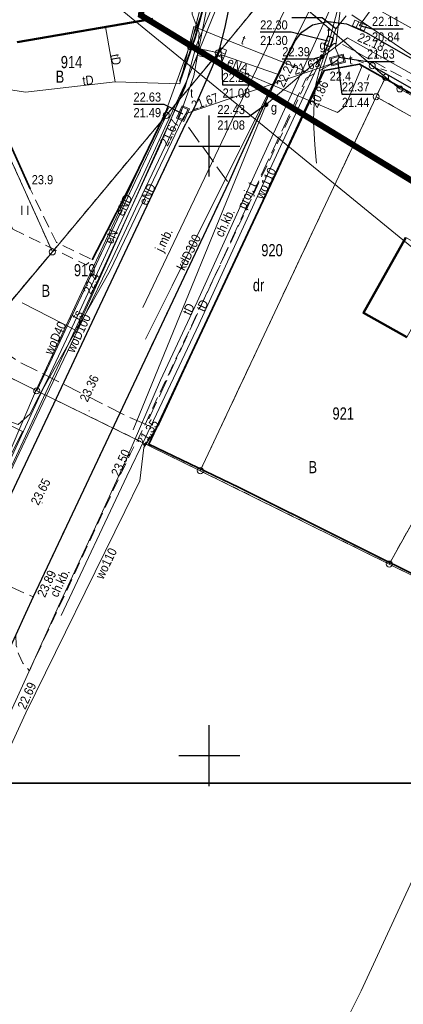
# Model space of a CAD drawing. Header units: metres. Extents: x 6530877 to 6534102, y 6042175 to 6045327.
# Tile 7 of 76: x 6532884 to 6532916, y 6043930 to 6044010. Entities that reach past the tile are written whole.
import ezdxf
from ezdxf.enums import TextEntityAlignment as Align

# ---------------------------------------------------------------- set-up
doc = ezdxf.new("R2010")
doc.units = ezdxf.units.M
doc.header["$MEASUREMENT"] = 0
for name, pattern in [('1.0_0.5', [1.5, 1, -0.5]), ('1.5_0.5', [2, 1.5, -0.5]), ('219-500', [0]), ('egug-500', [1, 0.5, -0.5]), ('suep_nn_500', [0]), ('suep_wn_500', [0])]:
    doc.linetypes.add(name, pattern=pattern)
doc.layers.get('0').update_dxf_attribs({"color": 2, "linetype": 'CONTINUOUS', "lineweight": 5})
for name, color, linetype in [('202-punkt graniczny', 7, 'CONTINUOUS'), ('210-oznaczenie konturu użytku gruntowego', 7, 'CONTINUOUS'), ('211-numer działki ewidencyjnej', 7, 'CONTINUOUS'), ('218-kontur użytku gruntowego', 7, 'CONTINUOUS'), ('219-działka ewidencyjna', 7, 'CONTINUOUS'), ('312-budynek ewidencyjny', 7, 'CONTINUOUS'), ('320-blok - kondygnacja nadziemna', 7, 'CONTINUOUS'), ('chodnik', 7, 'CONTINUOUS'), ('chodnik-Atr17', 7, 'CONTINUOUS'), ('jezdnia', 7, 'CONTINUOUS'), ('jezdnia-Atr17', 7, 'CONTINUOUS'), ('komora podziemna', 7, 'CONTINUOUS'), ('kratka ściekowa', 7, 'CONTINUOUS'), ('krawężnik', 7, 'CONTINUOUS'), ('latarnia', 7, 'CONTINUOUS'), ('ogrodzenie trwałe', 7, 'CONTINUOUS'), ('pikieta naturalna', 7, 'CONTINUOUS'), ('pikieta naturalna-Atr2', 7, 'CONTINUOUS'), ('pikieta sztuczna', 7, 'CONTINUOUS'), ('pikieta sztuczna-Atr2', 7, 'CONTINUOUS'), ('przewód elektroenergetyczny niskiego napięcia', 7, 'CONTINUOUS'), ('przewód elektroenergetyczny podziemny', 7, 'CONTINUOUS'), ('przewód elektroenergetyczny podziemny-Atr1', 7, 'CONTINUOUS'), ('przewód elektroenergetyczny wysokiego napięcia', 7, 'CONTINUOUS'), ('przewód gazowy', 7, 'CONTINUOUS'), ('przewód kanalizacyjny', 7, 'CONTINUOUS'), ('przewód kanalizacyjny-Atr1', 7, 'CONTINUOUS'), ('przewód telekomunikacyjny podziemny', 7, 'CONTINUOUS'), ('przewód telekomunikacyjny podziemny - ob. projektowany', 7, 'CONTINUOUS'), ('przewód telekomunikacyjny podziemny - ob. projektowany-Atr1', 7, 'CONTINUOUS'), ('przewód telekomunikacyjny podziemny-Atr1', 7, 'CONTINUOUS'), ('przewód wodociągowy', 7, 'CONTINUOUS'), ('przewód wodociągowy-Atr1', 7, 'CONTINUOUS'), ('Punkt budynku', 7, 'CONTINUOUS'), ('Ramki i opis wydruku', 7, 'CONTINUOUS'), ('rzędna', 7, 'CONTINUOUS'), ('rzędna-Atr2', 7, 'CONTINUOUS'), ('rzędna-Atr3', 7, 'CONTINUOUS'), ('słup przewodów napowietrznych', 7, 'CONTINUOUS'), ('trawnik', 7, 'CONTINUOUS'), ('Wstawianie ramki sekcyjnej z opisem', 7, 'CONTINUOUS'), ('właz do komory lub kanału', 7, 'CONTINUOUS'), ('właz do komory lub kanału - prostokątny', 7, 'CONTINUOUS'), ('właz do komory lub kanału - prostokątny-Atr17', 7, 'CONTINUOUS'), ('właz do komory lub kanału-Atr17', 7, 'CONTINUOUS'), ('Zakres', 7, 'CONTINUOUS'), ('zasuwa lub zawór', 7, 'CONTINUOUS'), ('zasuwa lub zawór-Atr17', 7, 'CONTINUOUS')]:
    doc.layers.add(name, color=color, linetype=linetype)
doc.styles.get("Standard").update_dxf_attribs({"font": 'Working1250', "width": 0.75})
doc.linetypes.add('902-500', pattern='A,3.75,0,[1,ksztalty.shx,S=0.5,R=0,X=0,Y=0],3.75', length=7.5)

# ---------------------------------------------------------------- blocks, each defined once
blk = doc.blocks.new('PUNKTBUD')
at = {"color": 0}
blk.add_circle((0, 0), 0.045, dxfattribs=at)
blk = doc.blocks.new('202')
at = {"color": 0, "linetype": 'Continuous', "lineweight": 0}
blk.add_circle((0, 0), 0.25, dxfattribs=at)
blk = doc.blocks.new('PW01')
at = {"linetype": 'Continuous', "lineweight": 13}
h = blk.add_hatch(color=0, dxfattribs=at)
edge = h.paths.add_edge_path()
edge.add_arc((0, 0), 0.045, 0, 360)
blk = doc.blocks.new('SUPWP')
at = {"color": 0, "linetype": 'Continuous'}
blk.add_lwpolyline([(-0.375, -0.25), (0.375, -0.25), (0.375, 0.25), (-0.375, 0.25)], close=True, dxfattribs=at)
blk = doc.blocks.new('US05')
at = {"color": 0, "linetype": 'Continuous', "lineweight": 13}
for p, q in [((-0.525, -0.25), (-0.525, 0.25)), ((-0.525, 0.25), (-0.175, 0.25)), ((-0.175, -0.25), (-0.175, 0.25)), ((-0.175, 0.25), (0.175, 0.25)), ((0.175, -0.25), (0.175, 0.25)), ((0.175, 0.25), (0.525, 0.25)), ((0.525, -0.25), (0.525, 0.25)), ((-0.525, -0.25), (-0.175, -0.25)), ((-0.175, -0.25), (0.175, -0.25)), ((0.175, -0.25), (0.525, -0.25))]:
    blk.add_line(p, q, dxfattribs=at)
blk = doc.blocks.new('TU04')
at = {"color": 0, "linetype": 'Continuous', "lineweight": 13}
for p, q in [((0, 0), (0, 0.75)), ((0.5, 0), (0.5, 0.75))]:
    blk.add_line(p, q, dxfattribs=at)
blk = doc.blocks.new('US25')
at = {"linetype": 'Continuous', "lineweight": 0}
h = blk.add_hatch(color=0, dxfattribs=at)
edge = h.paths.add_edge_path()
edge.add_arc((0, 0), 0.2, 0, 360)
blk = doc.blocks.new('SM01')
at = {"color": 0, "linetype": 'Continuous', "lineweight": 13}
for p, q in [((-0.53, 0.531), (-0.883, 0.884)), ((0.531, 0.531), (0.884, 0.884)), ((-0.53, -0.53), (-0.883, -0.883)), ((0.531, -0.53), (0.884, -0.883))]:
    blk.add_line(p, q, dxfattribs=at)
blk.add_circle((0, 0), 0.25, dxfattribs=at)
blk = doc.blocks.new('US15')
at = {"color": 0, "linetype": 'Continuous', "lineweight": 13}
blk.add_circle((0, 0), 0.25, dxfattribs=at)
blk = doc.blocks.new('SUEP1')
at = {"color": 0, "linetype": 'Continuous'}
for p, q in [((0, 0), (5, 0)), ((5, 0), (3.5, 0.5)), ((5, 0), (3.5, -0.5)), ((5, 0), (15, 0)), ((15, 0), (13.5, 0.5)), ((15, 0), (13.5, -0.5))]:
    blk.add_line(p, q, dxfattribs=at)
blk = doc.blocks.new('RAMKA500K')
at = {"color": 0}
for p, q in [((97.5, 250), (102.5, 250)), ((100, 247.5), (100, 250)), ((100, 197.5), (100, 202.5)), ((97.5, 200), (102.5, 200)), ((100, 0), (100, 2.5)), ((97.5, 0), (102.5, 0))]:
    blk.add_line(p, q, dxfattribs=at)

msp = doc.modelspace()

# ---------------------------------------------------------------- linework, layer by layer
at = {"layer": '218-kontur użytku gruntowego', "color": 3, "linetype": 'egug-500', "lineweight": 18, "flags": 128}
for points in [[(6532898.47, 6044008.14), (6532900.41, 6044015.88)], [(6532900.41, 6044015.88), (6532898.47, 6044008.14)], [(6532900.75, 6044007.64), (6532905.5, 6044013.42)], [(6532905.5, 6044013.42), (6532900.75, 6044007.64)], [(6532905.5, 6044013.42), (6532914.46, 6044005.64)], [(6532914.46, 6044005.64), (6532905.5, 6044013.42)], [(6532896.48, 6044002.52), (6532900.75, 6044007.64)], [(6532900.75, 6044007.64), (6532896.48, 6044002.52)], [(6532900.75, 6044007.64), (6532898.47, 6044008.14)], [(6532898.47, 6044008.14), (6532900.75, 6044007.64)], [(6532914.46, 6044005.64), (6532913.69, 6044004.04)], [(6532913.69, 6044004.04), (6532914.46, 6044005.64)], [(6532915.63, 6044004.69), (6532914.46, 6044005.64)], [(6532914.46, 6044005.64), (6532915.63, 6044004.69)], [(6532931.54, 6043995.69), (6532915.63, 6044004.69)], [(6532915.63, 6044004.69), (6532931.54, 6043995.69)], [(6532913.69, 6044004.04), (6532899.27, 6043973.37)], [(6532899.27, 6043973.37), (6532913.69, 6044004.04)], [(6532930.83, 6043994.44), (6532913.69, 6044004.04)], [(6532913.69, 6044004.04), (6532930.83, 6043994.44)], [(6532885.86, 6043979.92), (6532896.48, 6044002.52)], [(6532896.48, 6044002.52), (6532885.86, 6043979.92)], [(6532887.14, 6043991.32), (6532896.48, 6044002.52)], [(6532896.48, 6044002.52), (6532887.14, 6043991.32)], [(6532883.49, 6043999.43), (6532887.14, 6043991.32)], [(6532887.14, 6043991.32), (6532883.49, 6043999.43)], [(6532914.76, 6043965.71), (6532930.83, 6043994.44)], [(6532930.83, 6043994.44), (6532914.76, 6043965.71)], [(6532880.02, 6043982.83), (6532887.14, 6043991.32)], [(6532887.14, 6043991.32), (6532880.02, 6043982.83)], [(6532880.02, 6043982.83), (6532885.86, 6043979.92)], [(6532885.86, 6043979.92), (6532899.27, 6043973.37)], [(6532899.27, 6043973.37), (6532914.76, 6043965.71)], [(6532914.76, 6043965.71), (6532921.89, 6043962.17)]]:
    msp.add_lwpolyline(points, dxfattribs=at)
at = {"layer": '219-działka ewidencyjna', "color": 3, "linetype": '219-500', "lineweight": 18, "flags": 128}
for points in [[(6532898.47, 6044008.14), (6532900.41, 6044015.88)], [(6532900.75, 6044007.64), (6532905.5, 6044013.42)], [(6532905.5, 6044013.42), (6532914.46, 6044005.64)], [(6532896.48, 6044002.52), (6532900.75, 6044007.64)], [(6532898.47, 6044008.14), (6532900.75, 6044007.64)], [(6532913.69, 6044004.04), (6532914.46, 6044005.64)], [(6532914.46, 6044005.64), (6532915.63, 6044004.69)], [(6532915.63, 6044004.69), (6532931.54, 6043995.69)], [(6532899.27, 6043973.37), (6532913.69, 6044004.04)], [(6532913.69, 6044004.04), (6532930.83, 6043994.44)], [(6532896.48, 6044002.52), (6532885.86, 6043979.92)], [(6532887.14, 6043991.32), (6532896.48, 6044002.52)], [(6532883.49, 6043999.43), (6532887.14, 6043991.32)], [(6532914.76, 6043965.71), (6532930.83, 6043994.44)], [(6532880.02, 6043982.83), (6532887.14, 6043991.32)], [(6532880.02, 6043982.83), (6532885.86, 6043979.92)], [(6532899.27, 6043973.37), (6532885.86, 6043979.92)], [(6532899.27, 6043973.37), (6532914.76, 6043965.71)], [(6532914.76, 6043965.71), (6532921.89, 6043962.17)]]:
    msp.add_lwpolyline(points, dxfattribs=at)
at = {"layer": '312-budynek ewidencyjny', "color": 7, "linetype": 'Continuous', "lineweight": 50, "flags": 128}
for points in [[(6532895.37, 6044010.44), (6532884.25, 6044008.52)], [(6532912.65, 6043986.32), (6532916.12, 6043992.5)], [(6532916.2, 6043984.32), (6532912.65, 6043986.32)]]:
    msp.add_lwpolyline(points, dxfattribs=at)
at = {"layer": '320-blok - kondygnacja nadziemna', "color": 7, "linetype": 'Continuous', "lineweight": 18, "flags": 128}
msp.add_lwpolyline([(6532919.67, 6043990.5), (6532916.12, 6043992.5), (6532912.65, 6043986.32), (6532916.2, 6043984.32)], close=True, dxfattribs=at)
at = {"layer": 'chodnik', "color": 7, "linetype": '1.0_0.5', "lineweight": 18, "flags": 128}
for points in [[(6532922.29, 6044002.02), (6532917.07, 6044004.98), (6532910.8, 6044008.41), (6532910.65, 6044008.43), (6532910.43, 6044008.42), (6532910.25, 6044008.4), (6532910.1, 6044008.29), (6532909.81, 6044007.99), (6532909.55, 6044007.7), (6532909.34, 6044007.45), (6532909.05, 6044007.07), (6532908.84, 6044006.78), (6532908.61, 6044006.44), (6532908.44, 6044006.16), (6532908.23, 6044005.8), (6532908.09, 6044005.54), (6532907.93, 6044005.22), (6532907.77, 6044004.86), (6532907.69, 6044004.67)], [(6532884.15, 6043959.9), (6532884.18, 6043959.03), (6532884.38, 6043958.29), (6532884.72, 6043957.59), (6532885.26, 6043956.96), (6532892.89, 6043973.39), (6532893.56, 6043974.79), (6532894.23, 6043976.09), (6532907.69, 6044004.67)], [(6532898.66, 6043990.81), (6532901.58, 6043996.99)]]:
    msp.add_lwpolyline(points, dxfattribs=at)
at = {"layer": 'jezdnia', "color": 7, "linetype": '1.5_0.5', "lineweight": 18, "flags": 128}
msp.add_lwpolyline([(6532905.85, 6044006.21), (6532907.04, 6044008.64), (6532907.59, 6044009.35), (6532908.48, 6044009.94), (6532909.73, 6044010.22), (6532911.26, 6044010.02), (6532912.87, 6044009.31), (6532922.38, 6044003.87), (6532930.78, 6043999.09), (6532938.7, 6043994.56), (6532945.55, 6043990.66)], dxfattribs=at)
msp.add_lwpolyline([(6532887.25, 6043978.86), (6532884.23, 6043972.44), (6532880.82, 6043965.18), (6532885.56, 6043963.02), (6532901.58, 6043996.99), (6532898.08, 6044001.85), (6532890.82, 6043986.43)], close=True, dxfattribs=at)
at = {"layer": 'komora podziemna', "color": 30, "linetype": 'Continuous', "lineweight": 18, "flags": 128}
for points in [[(6532910.99, 6044007.54), (6532911.17, 6044006.87), (6532910.05, 6044006.57), (6532909.87, 6044007.24)], [(6532897.32, 6044002.28), (6532897.79, 6044003.31), (6532898.38, 6044003.04), (6532897.91, 6044002.01)]]:
    msp.add_lwpolyline(points, close=True, dxfattribs=at)
at = {"layer": 'krawężnik', "color": 7, "linetype": 'Continuous', "lineweight": 25, "flags": 128}
for points in [[(6532902.17, 6044014.07), (6532901.28, 6044009.76), (6532900.84, 6044008.03), (6532900.25, 6044006.51), (6532898.81, 6044003.24), (6532898.08, 6044001.85)], [(6532905.85, 6044006.21), (6532907.04, 6044008.64), (6532907.59, 6044009.35), (6532908.48, 6044009.94), (6532909.73, 6044010.22), (6532911.26, 6044010.02), (6532912.87, 6044009.31), (6532922.38, 6044003.87), (6532930.78, 6043999.09), (6532938.7, 6043994.56), (6532945.55, 6043990.66)], [(6532905.85, 6044006.21), (6532904.76, 6044003.92), (6532903.96, 6044002.22), (6532902.45, 6043998.94), (6532901.58, 6043996.99)], [(6532871.98, 6043946.55), (6532877.51, 6043958.2), (6532878.16, 6043959.56), (6532880.18, 6043963.81), (6532880.82, 6043965.18), (6532884.23, 6043972.44), (6532887.25, 6043978.86), (6532890.82, 6043986.43), (6532898.08, 6044001.85)], [(6532901.58, 6043996.99), (6532885.56, 6043963.02), (6532884.94, 6043961.65), (6532884.15, 6043959.9), (6532881.21, 6043953.65), (6532879.2, 6043949.47)]]:
    msp.add_lwpolyline(points, dxfattribs=at)
at = {"layer": 'ogrodzenie trwałe', "color": 7, "linetype": '902-500', "lineweight": 35, "flags": 128}
for points in [[(6532885.31, 6043996.5), (6532872.98, 6044023.93)], [(6532897.58, 6044005.29), (6532898.85, 6044008.9), (6532899.68, 6044011.95), (6532900.67, 6044017.13), (6532901.25, 6044021.21), (6532901.45, 6044024.15)], [(6532916.59, 6044004.3), (6532912.32, 6044006.71), (6532909.42, 6044006.2), (6532895.05, 6043975.54), (6532902.4, 6043972.03)], [(6532890.4, 6043990.67), (6532891.63, 6043993.04), (6532893.83, 6043997.33), (6532896.64, 6044003.17)], [(6532943.85, 6043988.58), (6532951.41, 6043984.35), (6532936.29, 6043955.12), (6532902.4, 6043972.03)]]:
    msp.add_lwpolyline(points, dxfattribs=at)
at = {"layer": 'przewód elektroenergetyczny niskiego napięcia', "color": 1, "linetype": 'suep_nn_500', "lineweight": 18, "flags": 128}
msp.add_lwpolyline([(6532913.37, 6044006.59), (6532935.39, 6043993.94)], dxfattribs=at)
at = {"layer": 'przewód elektroenergetyczny podziemny', "color": 1, "linetype": 'Continuous', "lineweight": 18, "flags": 128}
for points in [[(6532870.42, 6044016.15), (6532871.06, 6044017.72), (6532870.8, 6044018.7), (6532871.74, 6044021.57), (6532872.28, 6044024.82), (6532876.77, 6044025.65), (6532879.21, 6044027.65), (6532880.18, 6044025.11), (6532892.19, 6044027.27), (6532892.65, 6044024.66), (6532900.39, 6044026.1), (6532902.19, 6044024.53), (6532901.21, 6044018.91), (6532900.42, 6044014.46), (6532899.04, 6044007.44), (6532898.73, 6044005.77)], [(6532897.71, 6044004.09), (6532898.04, 6044004.82), (6532898.92, 6044008.21), (6532900.66, 6044012.38), (6532902.25, 6044023.05), (6532902.97, 6044022.96), (6532909.17, 6044021.81), (6532909.66, 6044022.87), (6532909.93, 6044025.44)], [(6532899.04, 6044007.44), (6532899.18, 6044009.29), (6532898.6, 6044010.81), (6532898.74, 6044012.99), (6532899.51, 6044017.65), (6532900.19, 6044019.38), (6532900.96, 6044020.4), (6532901.78, 6044021.09), (6532903.04, 6044021.24), (6532908.58, 6044020.55)], [(6532897.78, 6044004.59), (6532898.14, 6044005.33), (6532899.04, 6044007.44), (6532899.92, 6044007.24)], [(6532912.35, 6044006.79), (6532912.5, 6044006.44), (6532911.19, 6044003.3), (6532910.53, 6044002.75), (6532899.92, 6044007.24)], [(6532861.55, 6043926.98), (6532863.54, 6043931.03), (6532865.01, 6043932.3), (6532865.85, 6043934.08), (6532869.87, 6043943.11), (6532873.02, 6043950), (6532875.97, 6043956.61), (6532879.75, 6043964.64), (6532883.18, 6043972.2), (6532886.6, 6043979.42), (6532889.57, 6043985.62), (6532892.11, 6043990.87), (6532893.95, 6043994.84), (6532896.94, 6044001.12), (6532897.6, 6044002.52), (6532898.73, 6044005.77)], [(6532897.78, 6044004.59), (6532894.18, 6043996.74), (6532892.28, 6043992.77), (6532889.39, 6043986.49), (6532886.76, 6043980.9), (6532885.29, 6043978), (6532884.33, 6043977.16), (6532881.84, 6043978.04), (6532884.1, 6043976.89), (6532884.69, 6043976.59), (6532883.37, 6043973.94)], [(6532884.66, 6043987.15), (6532889.08, 6043984.88), (6532890.54, 6043988.06), (6532897.62, 6044003.89)]]:
    msp.add_lwpolyline(points, dxfattribs=at)
at = {"layer": 'przewód elektroenergetyczny wysokiego napięcia', "color": 1, "linetype": 'suep_wn_500', "lineweight": 18, "flags": 128}
msp.add_lwpolyline([(6533078.14, 6043859.67), (6532791.81, 6044093.74)], dxfattribs=at)
at = {"layer": 'przewód gazowy', "color": 52, "linetype": 'Continuous', "lineweight": 18, "flags": 128}
for points in [[(6532904.66, 6044003.4), (6532909.2, 6044007.27), (6532911.34, 6044008.89), (6532937.51, 6043994.16), (6532947.9, 6043987.99), (6532957.73, 6043982.76), (6532960.42, 6043980.98), (6532969.12, 6043977.17), (6532978.94, 6043973.69), (6532979.22, 6043973.57), (6532986.97, 6043973.53), (6532987.72, 6043973.57), (6533003.24, 6043975.47), (6533007.89, 6043975.29), (6533008.18, 6043975.2), (6533012.43, 6043976.21), (6533022.75, 6043978.22), (6533027.06, 6043978.37), (6533037, 6043980.4)], [(6532893.77, 6043976.73), (6532904.66, 6044003.4)]]:
    msp.add_lwpolyline(points, dxfattribs=at)
at = {"layer": 'przewód kanalizacyjny', "color": 34, "linetype": 'Continuous', "lineweight": 18, "flags": 128}
for points in [[(6532910.08, 6044014.9), (6532896.96, 6043988.54), (6532894.78, 6043984.17)], [(6532894.57, 6043986.75), (6532907.82, 6044014.58)], [(6532938.63, 6043997.36), (6532907.82, 6044014.58)], [(6532912.32, 6044009.89), (6532914.2, 6044012.51)], [(6532905.59, 6044005.9), (6532901, 6044007.47)]]:
    msp.add_lwpolyline(points, dxfattribs=at)
at = {"layer": 'przewód telekomunikacyjny podziemny', "color": 30, "linetype": 'Continuous', "lineweight": 18, "flags": 128}
for points in [[(6532898.11, 6044002.66), (6532910.1, 6044006.78), (6532910.52, 6044007.06), (6532910.66, 6044007.3), (6532910.35, 6044008.04), (6532911.66, 6044018.6), (6532911.6, 6044020.05), (6532911.29, 6044020.96), (6532909.31, 6044024.47), (6532902.77, 6044036.31), (6532902.65, 6044037.29), (6532903.11, 6044046.17), (6532905.3, 6044060.95)], [(6532912.25, 6044017.68), (6532911.21, 6044014.38), (6532910.38, 6044012.3), (6532908.07, 6044007.14), (6532903.82, 6043997.85), (6532899.02, 6043987.23), (6532896.01, 6043980.79), (6532893.26, 6043974.4), (6532890.67, 6043968.77), (6532887.64, 6043962.25), (6532886.7, 6043960.13), (6532884.41, 6043955.12), (6532880.41, 6043946.36), (6532876.61, 6043937.95), (6532871.67, 6043927.52), (6532866.58, 6043916.8)], [(6532912.06, 6044016.99), (6532909.84, 6044008.59)], [(6532874.82, 6044006.01), (6532884.95, 6044004.42), (6532892.29, 6044005.28), (6532897.59, 6044005.1), (6532898.73, 6044009.8), (6532901.48, 6044008.7)], [(6532891.49, 6044009.77), (6532892.29, 6044005.28)], [(6532887.86, 6043961.5), (6532893.26, 6043972.92), (6532894.74, 6043976.05), (6532899.14, 6043985.35), (6532904.12, 6043996.24), (6532909.84, 6044008.59)], [(6532901.48, 6044008.7), (6532907.66, 6044006.26)], [(6532909.84, 6044008.59), (6532909.11, 6044006.44), (6532908.74, 6044005.08), (6532908.66, 6044004.32), (6532908.58, 6044003), (6532908.55, 6044001.97), (6532908.67, 6044000.11), (6532908.77, 6043998.83), (6532908.8, 6043998.6)], [(6532840.52, 6043921.34), (6532844.69, 6043924.58), (6532845.08, 6043924.43), (6532845.43, 6043924.36), (6532853, 6043919.53), (6532856.64, 6043917.35), (6532856.91, 6043917.43), (6532857.12, 6043917.85), (6532864.72, 6043934.12), (6532865.38, 6043934.86), (6532865.73, 6043935.68), (6532869.06, 6043943.45), (6532873.11, 6043951.73), (6532874.22, 6043953.9), (6532876.52, 6043958.74), (6532886.35, 6043980.07), (6532891.87, 6043989.78), (6532897.78, 6044002.16), (6532898.11, 6044002.66)]]:
    msp.add_lwpolyline(points, dxfattribs=at)
at = {"layer": 'przewód telekomunikacyjny podziemny - ob. projektowany', "color": 30, "linetype": '1.5_0.5', "lineweight": 18, "flags": 128}
msp.add_lwpolyline([(6532882.89, 6043983.35), (6532884.42, 6043982.29), (6532893.24, 6043977.85), (6532894.84, 6043977.15), (6532895.7, 6043979.04), (6532901.64, 6043991.91), (6532907.95, 6044005.56), (6532910.1, 6044006.78), (6532910.52, 6044007.06)], dxfattribs=at)
at = {"layer": 'przewód wodociągowy', "color": 5, "linetype": 'Continuous', "lineweight": 18, "flags": 128}
for points in [[(6532896.5, 6044003.01), (6532901.66, 6044017.21), (6532906.39, 6044015.59)], [(6532906, 6044015.04), (6532902.47, 6044015.94), (6532897.91, 6044004.75)], [(6532863.15, 6043907.75), (6532868.03, 6043916.62), (6532884.97, 6043953.5), (6532893.08, 6043970.03), (6532894.31, 6043972.53), (6532894.65, 6043975.28), (6532895.91, 6043977.18), (6532909.14, 6044005.79), (6532910.38, 6044009.61), (6532911.22, 6044010.68)], [(6532911.69, 6044010.76), (6532922.04, 6044003.76), (6532932.67, 6043997.72)], [(6532854.39, 6043911.42), (6532859.39, 6043920.98), (6532860.67, 6043924.01), (6532865.59, 6043934.42), (6532870.26, 6043944.74), (6532889.02, 6043984.96), (6532895.84, 6043999.76), (6532897.91, 6044004.75)], [(6532881.12, 6043969.91), (6532881.48, 6043969.93), (6532885.75, 6043979.86), (6532896.5, 6044003.01)], [(6532910.65, 6043927.09), (6532912.47, 6043930.69), (6532916.98, 6043940.46), (6532925.34, 6043955.99), (6532926.01, 6043957.3), (6532936.18, 6043976.44), (6532939.47, 6043982.34), (6532944.56, 6043991.21)]]:
    msp.add_lwpolyline(points, dxfattribs=at)
at = {"layer": 'Ramki i opis wydruku', "color": 7, "linetype": 'Continuous', "lineweight": 13, "flags": 128}
for points in [[(6532806.32, 6043947.76), (6533221.72, 6043947.76), (6533221.72, 6044239.66), (6532806.32, 6044239.66)], [(6532806.32, 6043947.71), (6533221.72, 6043947.71), (6533221.72, 6044204.71), (6532806.32, 6044204.71)]]:
    msp.add_lwpolyline(points, close=True, dxfattribs=at)
at = {"layer": 'rzędna-Atr2', "color": 7, "flags": 128}
for points in [[(6532910.38, 6044009.61), (6532909.27, 6044010.52), (6532906.77, 6044010.52)], [(6532912.32, 6044009.89), (6532913.35, 6044009.62), (6532915.914, 6044009.62)], [(6532909.84, 6044008.59), (6532906.71, 6044009.33), (6532904.178, 6044009.33)], [(6532901, 6044007.47), (6532901.1, 6044005.02), (6532903.637, 6044005.02)], [(6532909.27, 6044007.34), (6532908.5, 6044007.13), (6532905.995, 6044007.13)], [(6532910.52, 6044007.06), (6532910.88, 6044004.25), (6532913.422, 6044004.25)], [(6532910.66, 6044007.3), (6532912.95, 6044006.94), (6532915.163, 6044006.94)], [(6532897.82, 6044002.65), (6532896.3, 6044003.41), (6532893.795, 6044003.41)], [(6532904.66, 6044003.4), (6532903.24, 6044002.39), (6532900.671, 6044002.39)]]:
    msp.add_lwpolyline(points, dxfattribs=at)
at = {"layer": 'trawnik', "color": 7, "linetype": '1.0_0.5', "lineweight": 18, "flags": 128}
msp.add_lwpolyline([(6532883.89, 6043993.19), (6532887.31, 6043991.52), (6532889.91, 6043990.25), (6532890.4, 6043990.67), (6532887.48, 6043992.09), (6532885.31, 6043996.5), (6532872.98, 6044023.93), (6532872.77, 6044024.31), (6532870.53, 6044023.93)], close=True, dxfattribs=at)
at = {"layer": 'Wstawianie ramki sekcyjnej z opisem', "color": 7, "linetype": 'Continuous', "lineweight": 13, "flags": 128}
for points in [[(6532900, 6043997.5), (6532900, 6044002.5)], [(6532897.5, 6044000), (6532902.5, 6044000)], [(6532900, 6043947.5), (6532900, 6043952.5)], [(6532897.5, 6043950), (6532902.5, 6043950)]]:
    msp.add_lwpolyline(points, dxfattribs=at)
at = {"layer": 'właz do komory lub kanału', "color": 7, "linetype": 'Continuous', "lineweight": 18, "flags": 128}
for points in [[(6532909.99, 6044007.17), (6532910.92, 6044007.42), (6532911.05, 6044006.94), (6532910.12, 6044006.69)], [(6532897.45, 6044002.33), (6532897.84, 6044003.18), (6532898.25, 6044002.99), (6532897.86, 6044002.14)]]:
    msp.add_lwpolyline(points, close=True, dxfattribs=at)
at = {"layer": 'Zakres', "linetype": '1.0_0.5', "lineweight": 70, "const_width": 0.5}
msp.add_lwpolyline([(6532894.4047, 6044010.7263), (6532901.9047, 6044070.7963), (6532921.4247, 6044144.6363), (6532942.6547, 6044191.9663), (6533112.6947, 6044084.6963), (6533080.6444, 6044033.6409), (6533043.3034, 6044057.7488), (6532987.3747, 6043969.1763), (6532966.8747, 6043966.4363), (6532894.4047, 6044010.7263)], dxfattribs=at)

# ---------------------------------------------------------------- block references
at = {"layer": '202-punkt graniczny', "color": 3, "linetype": 'Continuous', "lineweight": 18}
for p in [(6532898.47, 6044008.14), (6532900.75, 6044007.64), (6532914.46, 6044005.64), (6532913.69, 6044004.04), (6532915.63, 6044004.69), (6532896.48, 6044002.52), (6532887.14, 6043991.32), (6532885.86, 6043979.92), (6532899.27, 6043973.37), (6532914.76, 6043965.71)]:
    msp.add_blockref('202', p, dxfattribs=at)
at = {"layer": 'kratka ściekowa', "color": 34, "linetype": 'Continuous', "lineweight": 18}
for p, rotation in [((6532912.32, 6044009.89), 336.9379999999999), ((6532901, 6044007.47), 248.531)]:
    msp.add_blockref('US05', p, dxfattribs=dict(at, rotation=rotation))
at = {"layer": 'latarnia', "color": 7, "linetype": 'Continuous', "lineweight": 18, "rotation": 296.0040000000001}
msp.add_blockref('SM01', (6532913.37, 6044006.59), dxfattribs=at)
at = {"layer": 'pikieta naturalna', "color": 7, "linetype": 'Continuous', "lineweight": 13}
for p in [(6532909.14, 6044005.79), (6532885.31, 6043996.5), (6532887.48, 6043992.09)]:
    msp.add_blockref('PW01', p, dxfattribs=at)
at = {"layer": 'pikieta sztuczna', "color": 7, "linetype": 'Continuous', "lineweight": 13}
for p in [(6532912.87, 6044009.31), (6532905.85, 6044006.21), (6532890.16, 6043978.28), (6532894.23, 6043976.09), (6532886.31, 6043970.72), (6532885.56, 6043963.02)]:
    msp.add_blockref('PW01', p, dxfattribs=at)
at = {"layer": 'przewód elektroenergetyczny niskiego napięcia', "color": 1, "linetype": 'Continuous', "lineweight": 18, "rotation": 330.124}
msp.add_blockref('SUEP1', (6532913.37, 6044006.59), dxfattribs=at)
at = {"layer": 'Punkt budynku', "color": 5, "linetype": 'Continuous', "lineweight": 18}
msp.add_blockref('PUNKTBUD', (6532912.65, 6043986.32), dxfattribs=at)
at = {"layer": 'rzędna', "color": 34, "linetype": 'Continuous', "lineweight": 18}
msp.add_blockref('PW01', (6532912.32, 6044009.89), dxfattribs=at)
at = {"layer": 'rzędna', "color": 5, "linetype": 'Continuous', "lineweight": 18}
for p, rotation in [((6532910.38, 6044009.61), 252.732), ((6532909.14, 6044005.79), 245.98), ((6532894.65, 6043975.28), 246.826), ((6532884.97, 6043953.5), 246.124)]:
    msp.add_blockref('PW01', p, dxfattribs=dict(at, rotation=rotation))
at = {"layer": 'rzędna', "color": 30, "linetype": 'Continuous', "lineweight": 18}
for p, rotation in [((6532909.84, 6044008.59), 70.36), ((6532910.1, 6044006.78), 198.957), ((6532910.66, 6044007.3), 292.721), ((6532898.11, 6044002.66), 198.957), ((6532897.78, 6044002.16), 244.473)]:
    msp.add_blockref('PW01', p, dxfattribs=dict(at, rotation=rotation))
at = {"layer": 'rzędna', "color": 34, "linetype": 'Continuous', "lineweight": 18, "rotation": 257.994}
msp.add_blockref('PW01', (6532901, 6044007.47), dxfattribs=at)
at = {"layer": 'rzędna', "color": 52, "linetype": 'Continuous', "lineweight": 18}
for p, rotation in [((6532909.27, 6044007.34), 315.234), ((6532904.66, 6044003.4), 159.479)]:
    msp.add_blockref('PW01', p, dxfattribs=dict(at, rotation=rotation))
at = {"layer": 'rzędna', "color": 30, "linetype": 'Continuous', "lineweight": 18}
for p in [(6532910.52, 6044007.06), (6532897.82, 6044002.65)]:
    msp.add_blockref('PW01', p, dxfattribs=at)
at = {"layer": 'rzędna', "color": 1, "linetype": 'Continuous', "lineweight": 18}
msp.add_blockref('PW01', (6532890.54, 6043988.06), dxfattribs=at)
at = {"layer": 'słup przewodów napowietrznych', "color": 7, "linetype": 'Continuous', "lineweight": 18}
msp.add_blockref('US15', (6532913.37, 6044006.59), dxfattribs=at)
at = {"layer": 'trawnik', "color": 7, "linetype": 'Continuous', "lineweight": 18}
msp.add_blockref('TU04', (6532884.629, 6043994.349), dxfattribs=at)
at = {"layer": 'Wstawianie ramki sekcyjnej z opisem', "color": 7, "linetype": 'Continuous', "lineweight": 13}
for p in [(6532800, 6044000), (6532800, 6043750)]:
    msp.add_blockref('RAMKA500K', p, dxfattribs=at)
at = {"layer": 'właz do komory lub kanału - prostokątny', "color": 7, "linetype": 'Continuous', "lineweight": 18, "rotation": 70.36}
msp.add_blockref('SUPWP', (6532909.84, 6044008.59), dxfattribs=at)
at = {"layer": 'zasuwa lub zawór', "color": 52, "linetype": 'Continuous', "lineweight": 18}
for p, rotation in [((6532909.27, 6044007.34), 315.234), ((6532904.66, 6044003.4), 159.479)]:
    msp.add_blockref('US25', p, dxfattribs=dict(at, rotation=rotation))

# ---------------------------------------------------------------- texts
at = {"layer": '210-oznaczenie konturu użytku gruntowego', "color": 3, "linetype": 'Continuous', "lineweight": 18, "width": 0.79}
msp.add_text('B', height=1, dxfattribs=at).set_placement((6532887.76, 6044005.69), align=Align.MIDDLE_CENTER)
for s, p in [('dr', (6532903.58, 6043988.09)), ('B', (6532886.25, 6043987.63)), ('B', (6532908.14, 6043973.16))]:
    msp.add_text(s, height=1, dxfattribs=at).set_placement(p)
at = {"layer": '211-numer działki ewidencyjnej', "color": 3, "linetype": 'Continuous', "lineweight": 18, "width": 0.79}
for s, p in [('914', (6532887.83, 6044007.39)), ('920', (6532904.27, 6043991.96)), ('919', (6532888.91, 6043990.32)), ('921', (6532910.11, 6043978.56))]:
    msp.add_text(s, height=1, dxfattribs=at).set_placement(p, align=Align.TOP_LEFT)
at = {"layer": 'chodnik-Atr17', "color": 7, "width": 0.9}
for rotation, p in [(64.71, (6532901.11, 6043992.46)), (64.752, (6532887.57, 6043962.92))]:
    msp.add_text('ch.kb.', height=0.75, rotation=rotation, dxfattribs=at).set_placement(p)
at = {"layer": 'jezdnia-Atr17', "color": 7, "width": 0.9}
msp.add_text('j.mb.', height=0.75, rotation=64.516, dxfattribs=at).set_placement((6532896.2, 6043991.24))
at = {"layer": 'pikieta naturalna-Atr2', "color": 7, "width": 0.9}
msp.add_text('22.4', height=0.75, dxfattribs=at).set_placement((6532909.88, 6044005.36))
msp.add_text('23.9', height=0.75, dxfattribs=at).set_placement((6532885.45, 6043996.64), align=Align.BOTTOM_LEFT)
at = {"layer": 'pikieta sztuczna-Atr2', "color": 7, "width": 0.9}
for s, rotation, p in [('22.18', 336.202, (6532912.4, 6044009.33)), ('22.22', 64.546, (6532905.44, 6044005.07))]:
    msp.add_text(s, height=0.75, rotation=rotation, dxfattribs=at).set_placement(p, align=Align.TOP_LEFT)
for s, rotation, p in [('23.36', 64.752, (6532890.02, 6043978.95)), ('23.50', 64.801, (6532892.6, 6043972.84)), ('23.65', 62.724, (6532885.99, 6043970.47)), ('23.89', 64.752, (6532886.53, 6043962.92))]:
    msp.add_text(s, height=0.75, rotation=rotation, dxfattribs=at).set_placement(p)
at = {"layer": 'przewód elektroenergetyczny podziemny-Atr1', "color": 1, "width": 0.9}
for s, rotation, p in [('eNA', -22.937, (6532901.4, 6044006.62)), ('eND', 64.425, (6532892.96, 6043994.19)), ('eN', 65.8, (6532892.07, 6043991.9))]:
    msp.add_text(s, height=0.75, rotation=rotation, dxfattribs=at).set_placement(p)
msp.add_text('eND', height=0.75, rotation=64.54, dxfattribs=at).set_placement((6532894.21, 6043995.39), align=Align.TOP_LEFT)
at = {"layer": 'przewód kanalizacyjny-Atr1', "color": 34, "width": 0.9}
msp.add_text('kdD300', height=0.75, rotation=63.539, dxfattribs=at).set_placement((6532897.63, 6043989.89), align=Align.MIDDLE_LEFT)
at = {"layer": 'przewód telekomunikacyjny podziemny - ob. projektowany-Atr1', "color": 30, "width": 0.9}
msp.add_text('proj. t', height=0.75, rotation=65.19, dxfattribs=at).set_placement((6532902.96, 6043994.77))
at = {"layer": 'przewód telekomunikacyjny podziemny-Atr1', "color": 30, "width": 0.9}
for s, rotation, p in [('t', 338.402, (6532902.55, 6044008.41)), ('tD', -79.922, (6532891.9, 6044007.48)), ('tD', 6.682, (6532889.66, 6044004.97)), ('tD', 65.425, (6532899.6, 6043986.35)), ('ts', 60.381, (6532889.32, 6043985.66)), ('tD', 64.949, (6532898.47, 6043986.05))]:
    msp.add_text(s, height=0.75, rotation=rotation, dxfattribs=at).set_placement(p)
at = {"layer": 'przewód wodociągowy-Atr1', "color": 5, "width": 0.9}
for s, rotation, p in [('wo110', 65.183, (6532904.42, 6043995.58)), ('woD40', 65.091, (6532887.12, 6043982.82)), ('wo110', 63.866, (6532891.3, 6043964.4))]:
    msp.add_text(s, height=0.75, rotation=rotation, dxfattribs=at).set_placement(p)
msp.add_text('woD100', height=0.75, rotation=64.994, dxfattribs=at).set_placement((6532888.25, 6043983.3), align=Align.TOP_LEFT)
at = {"layer": 'rzędna-Atr2', "color": 34, "width": 0.9}
for s, p in [('22.11', (6532913.35, 6044009.628)), ('22.23', (6532901.1, 6044005.027))]:
    msp.add_text(s, height=0.75, dxfattribs=at).set_placement(p, align=Align.BOTTOM_LEFT)
at = {"layer": 'rzędna-Atr2', "color": 30, "width": 0.9}
for s, p in [('22.30', (6532904.178, 6044009.338)), ('21.63', (6532912.95, 6044006.948)), ('22.37', (6532910.88, 6044004.258)), ('22.63', (6532893.795, 6044003.418))]:
    msp.add_text(s, height=0.75, dxfattribs=at).set_placement(p, align=Align.BOTTOM_LEFT)
at = {"layer": 'rzędna-Atr2', "color": 40, "width": 0.9}
for s, p in [('22.39', (6532905.995, 6044007.138)), ('22.43', (6532900.671, 6044002.397))]:
    msp.add_text(s, height=0.75, dxfattribs=at).set_placement(p, align=Align.BOTTOM_LEFT)
at = {"layer": 'rzędna-Atr2', "color": 30, "width": 0.9}
for s, rotation, p in [('21.63', 18.964, (6532907.03, 6044005.83)), ('21.67', 18.963, (6532898.7, 6044002.93)), ('21.67', 64.481, (6532896.59, 6043999.93))]:
    msp.add_text(s, height=0.75, rotation=rotation, dxfattribs=at).set_placement(p)
at = {"layer": 'rzędna-Atr2', "color": 5, "width": 0.9}
for s, rotation, p in [('20.86', 65.185, (6532908.87, 6044003.08)), ('21.35', 56.45, (6532894.64, 6043975.36)), ('22.69', 66.037, (6532884.93, 6043953.73))]:
    msp.add_text(s, height=0.75, rotation=rotation, dxfattribs=at).set_placement(p)
at = {"layer": 'rzędna-Atr2', "color": 1, "width": 0.9}
msp.add_text('22.4', height=0.75, rotation=65.339, dxfattribs=at).set_placement((6532890.31, 6043987.78))
at = {"layer": 'rzędna-Atr3', "color": 30, "width": 0.9}
for s, p in [('21.30', (6532904.178, 6044008.062)), ('21.44', (6532910.88, 6044002.982)), ('21.49', (6532893.795, 6044002.143))]:
    msp.add_text(s, height=0.75, dxfattribs=at).set_placement(p, align=Align.BOTTOM_LEFT)
at = {"layer": 'rzędna-Atr3', "color": 34, "width": 0.9}
for s, p in [('20.84', (6532913.35, 6044008.353)), ('21.08', (6532901.1, 6044003.752))]:
    msp.add_text(s, height=0.75, dxfattribs=at).set_placement(p, align=Align.BOTTOM_LEFT)
at = {"layer": 'rzędna-Atr3', "color": 40, "width": 0.9}
msp.add_text('21.08', height=0.75, dxfattribs=at).set_placement((6532900.671, 6044001.122), align=Align.BOTTOM_LEFT)
at = {"layer": 'właz do komory lub kanału - prostokątny-Atr17', "color": 7, "width": 0.9}
msp.add_text('t', height=0.75, dxfattribs=at).set_placement((6532909.67, 6044008.97))
at = {"layer": 'właz do komory lub kanału-Atr17', "color": 7, "width": 0.9}
for p in [(6532911.49, 6044006.7), (6532898.44, 6044003.97)]:
    msp.add_text('t', height=0.75, dxfattribs=at).set_placement(p)
at = {"layer": 'zasuwa lub zawór-Atr17', "color": 40, "width": 0.9}
for p in [(6532909.05, 6044007.91), (6532905.06, 6044002.8)]:
    msp.add_text('g', height=0.75, dxfattribs=at).set_placement(p)

doc.saveas('drawing.dxf')
